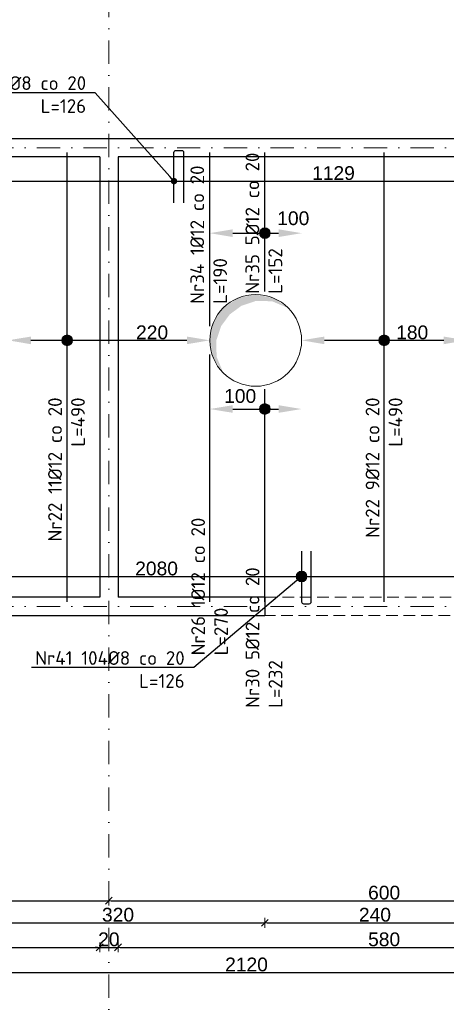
# Model space of a CAD drawing. Header units: millimetres. Extents: x -81893328 to 44149, y -26843406 to 95443303.
# Tile 32 of 100: x 28494 to 28959, y -5008 to -3935. Entities that reach past the tile are written whole.
import ezdxf
from ezdxf import colors
from ezdxf.entities.mleader import LeaderData, LeaderLine
from ezdxf.math import Vec2, Vec3

# ---------------------------------------------------------------- set-up
doc = ezdxf.new("R2010")
doc.units = ezdxf.units.MM
doc.linetypes.add('DASHDOTX2', pattern=[50.8, 25.4, -12.7, 0, -12.7])
doc.linetypes.add('DASHED', pattern=[19.05, 12.7, -6.35])
for name, color, linetype, lineweight in [('aRMZ - opisy', 7, 'Continuous', 5), ('aRMZ - osie', 2, 'DASHDOTX2', 5), ('aRMZ - wymiarowanie', 4, 'Continuous', 13), ('gruba', 92, 'Continuous', 30), ('kRMZ - nadproża monolityczne', 1, 'DASHED', 5), ('kRMZ - otwory', 251, 'Continuous', 5), ('kRMZ - ściany nośne', 5, 'Continuous', 30)]:
    doc.layers.add(name, color=color, linetype=linetype, lineweight=lineweight)
doc.styles.add('1-100 2', font='arial.ttf', dxfattribs={"height": 15})
doc.styles.add('1-100 RM', font='isocpeur.ttf', dxfattribs={"height": 20})
doc.dimstyles.new('1-100', dxfattribs={"dimtxt": 15, "dimasz": 2.5, "dimexe": 1.25, "dimexo": 0.625, "dimgap": 1, "dimtad": 1, "dimdec": 0, "dimtxsty": '1-100 2', "dimblk": 'ZNACZKI', "dimcen": 2, "dimdle": 5, "dimse1": 1, "dimse2": 1, "dimclrd": 7, "dimclrt": 7, "dimadec": 0, "dimazin": 0, "dimtfac": 1, "dimtdec": 0, "dimtix": 1, "dimtmove": 1, "dimatfit": 3, "dimldrblk": 'ZNACZKI', "dimfxl": 1, "dimarcsym": 0})
doc.dimstyles.new('wymiarowanie prętów 1-100', dxfattribs={"dimtxt": 15, "dimasz": 25, "dimexe": 1.25, "dimexo": 0.625, "dimgap": 1, "dimtad": 1, "dimdec": 0, "dimtxsty": '1-100 2', "dimcen": 2, "dimdle": 5, "dimse1": 1, "dimse2": 1, "dimclrd": 7, "dimclrt": 7, "dimadec": 0, "dimazin": 0, "dimtfac": 1, "dimtdec": 0, "dimtix": 1, "dimtmove": 1, "dimatfit": 3, "dimldrblk": 'ZNACZKI', "dimfxl": 1, "dimarcsym": 0})

# ---------------------------------------------------------------- blocks, each defined once
blk = doc.blocks.new('ZNACZKI')
for p, q in [((0, 2.131), (0, -2.131)), ((1.507, 1.507), (-1.507, -1.507)), ((-2.131, 0), (2.131, 0))]:
    blk.add_line(p, q)
blk = doc.blocks.new('*D919')
at = {"layer": 'aRMZ - wymiarowanie', "color": 7, "lineweight": -2, "ltscale": 2, "transparency": 16777216}
blk.add_line((27693.9, -3767.4), (28588.9, -3767.4), dxfattribs=at)
at = {"layer": 'Defpoints', "color": 0, "ltscale": 2, "transparency": 16777216}
for p in [(28591.4, -3767.4), (27691.4, -4049.2), (28591.4, -4049.2)]:
    blk.add_point(p, dxfattribs=at)
at = {"layer": 'aRMZ - wymiarowanie', "color": 7, "lineweight": -2, "ltscale": 2, "transparency": 16777216, "xscale": 2.5, "yscale": 2.5, "zscale": 2.5, "rotation": 180}
blk.add_blockref('ZNACZKI', (27691.4, -3767.4), dxfattribs=at)
at = {"layer": 'aRMZ - wymiarowanie', "color": 7, "lineweight": -2, "ltscale": 2, "transparency": 16777216, "xscale": 2.5, "yscale": 2.5, "zscale": 2.5}
blk.add_blockref('ZNACZKI', (28591.4, -3767.4), dxfattribs=at)
at = {"layer": 'aRMZ - wymiarowanie', "color": 7, "ltscale": 2, "transparency": 16777216, "insert": (28141.4, -3758.7), "char_height": 15, "attachment_point": 5, "style": '1-100 2'}
blk.add_mtext('900', dxfattribs=at)
blk = doc.blocks.new('*D887')
at = {"layer": 'aRMZ - wymiarowanie', "color": 7, "lineweight": -2, "ltscale": 2, "transparency": 16777216}
blk.add_line((28593.9, -3767.4), (29188.9, -3767.4), dxfattribs=at)
at = {"layer": 'Defpoints', "color": 0, "ltscale": 2, "transparency": 16777216}
for p in [(29191.4, -3767.4), (28591.4, -4049.2), (29191.4, -4049.2)]:
    blk.add_point(p, dxfattribs=at)
at = {"layer": 'aRMZ - wymiarowanie', "color": 7, "lineweight": -2, "ltscale": 2, "transparency": 16777216, "xscale": 2.5, "yscale": 2.5, "zscale": 2.5, "rotation": 180}
blk.add_blockref('ZNACZKI', (28591.4, -3767.4), dxfattribs=at)
at = {"layer": 'aRMZ - wymiarowanie', "color": 7, "lineweight": -2, "ltscale": 2, "transparency": 16777216, "xscale": 2.5, "yscale": 2.5, "zscale": 2.5}
blk.add_blockref('ZNACZKI', (29191.4, -3767.4), dxfattribs=at)
at = {"layer": 'aRMZ - wymiarowanie', "color": 7, "ltscale": 2, "transparency": 16777216, "insert": (28891.4, -3758.7), "char_height": 15, "attachment_point": 5, "style": '1-100 2'}
blk.add_mtext('600', dxfattribs=at)
blk = doc.blocks.new('*D923')
at = {"layer": 'aRMZ - wymiarowanie', "color": 7, "lineweight": -2, "ltscale": 2, "transparency": 16777216}
blk.add_line((27693.9, -4895), (28588.9, -4895), dxfattribs=at)
at = {"layer": 'Defpoints', "color": 0, "ltscale": 2, "transparency": 16777216}
for p in [(27691.4, -4599.2), (28591.4, -4599.2), (28591.4, -4895)]:
    blk.add_point(p, dxfattribs=at)
at = {"layer": 'aRMZ - wymiarowanie', "color": 7, "lineweight": -2, "ltscale": 2, "transparency": 16777216, "xscale": 2.5, "yscale": 2.5, "zscale": 2.5, "rotation": 180}
blk.add_blockref('ZNACZKI', (27691.4, -4895), dxfattribs=at)
at = {"layer": 'aRMZ - wymiarowanie', "color": 7, "lineweight": -2, "ltscale": 2, "transparency": 16777216, "xscale": 2.5, "yscale": 2.5, "zscale": 2.5}
blk.add_blockref('ZNACZKI', (28591.4, -4895), dxfattribs=at)
at = {"layer": 'aRMZ - wymiarowanie', "color": 7, "ltscale": 2, "transparency": 16777216, "insert": (28141.4, -4886.3), "char_height": 15, "attachment_point": 5, "style": '1-100 2'}
blk.add_mtext('900', dxfattribs=at)
blk = doc.blocks.new('*D891')
at = {"layer": 'aRMZ - wymiarowanie', "color": 7, "lineweight": -2, "ltscale": 2, "transparency": 16777216}
blk.add_line((28593.9, -4895), (29188.9, -4895), dxfattribs=at)
at = {"layer": 'Defpoints', "color": 0, "ltscale": 2, "transparency": 16777216}
for p in [(28591.4, -4599.2), (29191.4, -4599.2), (29191.4, -4895)]:
    blk.add_point(p, dxfattribs=at)
at = {"layer": 'aRMZ - wymiarowanie', "color": 7, "lineweight": -2, "ltscale": 2, "transparency": 16777216, "xscale": 2.5, "yscale": 2.5, "zscale": 2.5, "rotation": 180}
blk.add_blockref('ZNACZKI', (28591.4, -4895), dxfattribs=at)
at = {"layer": 'aRMZ - wymiarowanie', "color": 7, "lineweight": -2, "ltscale": 2, "transparency": 16777216, "xscale": 2.5, "yscale": 2.5, "zscale": 2.5}
blk.add_blockref('ZNACZKI', (29191.4, -4895), dxfattribs=at)
at = {"layer": 'aRMZ - wymiarowanie', "color": 7, "ltscale": 2, "transparency": 16777216, "insert": (28891.4, -4886.3), "char_height": 15, "attachment_point": 5, "style": '1-100 2'}
blk.add_mtext('600', dxfattribs=at)
blk = doc.blocks.new('*D900')
at = {"layer": 'aRMZ - wymiarowanie', "color": 7, "lineweight": -2, "ltscale": 2, "transparency": 16777216}
blk.add_line((27703.9, -4945.9), (28578.9, -4945.9), dxfattribs=at)
at = {"layer": 'Defpoints', "color": 0, "ltscale": 2, "transparency": 16777216}
for p in [(27701.4, -4564.2), (28581.4, -4564.2), (28581.4, -4945.9)]:
    blk.add_point(p, dxfattribs=at)
at = {"layer": 'aRMZ - wymiarowanie', "color": 7, "lineweight": -2, "ltscale": 2, "transparency": 16777216, "xscale": 2.5, "yscale": 2.5, "zscale": 2.5, "rotation": 180}
blk.add_blockref('ZNACZKI', (27701.4, -4945.9), dxfattribs=at)
at = {"layer": 'aRMZ - wymiarowanie', "color": 7, "lineweight": -2, "ltscale": 2, "transparency": 16777216, "xscale": 2.5, "yscale": 2.5, "zscale": 2.5}
blk.add_blockref('ZNACZKI', (28581.4, -4945.9), dxfattribs=at)
at = {"layer": 'aRMZ - wymiarowanie', "color": 7, "ltscale": 2, "transparency": 16777216, "insert": (28141.4, -4937.2), "char_height": 15, "attachment_point": 5, "style": '1-100 2'}
blk.add_mtext('880', dxfattribs=at)
blk = doc.blocks.new('*D901')
at = {"layer": 'aRMZ - wymiarowanie', "color": 7, "lineweight": -2, "ltscale": 2, "transparency": 16777216}
for p, q in [((28578.9, -4945.9), (28576.4, -4945.9)), ((28581.4, -4945.9), (28601.4, -4945.9)), ((28603.9, -4945.9), (28606.4, -4945.9))]:
    blk.add_line(p, q, dxfattribs=at)
at = {"layer": 'Defpoints', "color": 0, "ltscale": 2, "transparency": 16777216}
for p in [(28581.4, -4564.2), (28601.4, -4564.2), (28601.4, -4945.9)]:
    blk.add_point(p, dxfattribs=at)
at = {"layer": 'aRMZ - wymiarowanie', "color": 7, "lineweight": -2, "ltscale": 2, "transparency": 16777216, "xscale": 2.5, "yscale": 2.5, "zscale": 2.5}
blk.add_blockref('ZNACZKI', (28581.4, -4945.9), dxfattribs=at)
at = {"layer": 'aRMZ - wymiarowanie', "color": 7, "lineweight": -2, "ltscale": 2, "transparency": 16777216, "xscale": 2.5, "yscale": 2.5, "zscale": 2.5, "rotation": 180}
blk.add_blockref('ZNACZKI', (28601.4, -4945.9), dxfattribs=at)
at = {"layer": 'aRMZ - wymiarowanie', "color": 7, "ltscale": 2, "transparency": 16777216, "insert": (28591.4, -4937.2), "char_height": 15, "attachment_point": 5, "style": '1-100 2'}
blk.add_mtext('20', dxfattribs=at)
blk = doc.blocks.new('*D902')
at = {"layer": 'aRMZ - wymiarowanie', "color": 7, "lineweight": -2, "ltscale": 2, "transparency": 16777216}
blk.add_line((28603.9, -4945.9), (29178.9, -4945.9), dxfattribs=at)
at = {"layer": 'Defpoints', "color": 0, "ltscale": 2, "transparency": 16777216}
for p in [(28601.4, -4564.2), (29181.4, -4564.2), (29181.4, -4945.9)]:
    blk.add_point(p, dxfattribs=at)
at = {"layer": 'aRMZ - wymiarowanie', "color": 7, "lineweight": -2, "ltscale": 2, "transparency": 16777216, "xscale": 2.5, "yscale": 2.5, "zscale": 2.5, "rotation": 180}
blk.add_blockref('ZNACZKI', (28601.4, -4945.9), dxfattribs=at)
at = {"layer": 'aRMZ - wymiarowanie', "color": 7, "lineweight": -2, "ltscale": 2, "transparency": 16777216, "xscale": 2.5, "yscale": 2.5, "zscale": 2.5}
blk.add_blockref('ZNACZKI', (29181.4, -4945.9), dxfattribs=at)
at = {"layer": 'aRMZ - wymiarowanie', "color": 7, "ltscale": 2, "transparency": 16777216, "insert": (28891.4, -4937.2), "char_height": 15, "attachment_point": 5, "style": '1-100 2'}
blk.add_mtext('580', dxfattribs=at)
blk = doc.blocks.new('*D906')
at = {"layer": 'aRMZ - wymiarowanie', "color": 7, "lineweight": -2, "ltscale": 2, "transparency": 16777216}
blk.add_line((27683.9, -4973.3), (29798.9, -4973.3), dxfattribs=at)
at = {"layer": 'Defpoints', "color": 0, "ltscale": 2, "transparency": 16777216}
for p in [(27681.4, -4584.2), (29801.4, -4584.2), (29801.4, -4973.3)]:
    blk.add_point(p, dxfattribs=at)
at = {"layer": 'aRMZ - wymiarowanie', "color": 7, "lineweight": -2, "ltscale": 2, "transparency": 16777216, "xscale": 2.5, "yscale": 2.5, "zscale": 2.5, "rotation": 180}
blk.add_blockref('ZNACZKI', (27681.4, -4973.3), dxfattribs=at)
at = {"layer": 'aRMZ - wymiarowanie', "color": 7, "lineweight": -2, "ltscale": 2, "transparency": 16777216, "xscale": 2.5, "yscale": 2.5, "zscale": 2.5}
blk.add_blockref('ZNACZKI', (29801.4, -4973.3), dxfattribs=at)
at = {"layer": 'aRMZ - wymiarowanie', "color": 7, "ltscale": 2, "transparency": 16777216, "insert": (28741.4, -4964.6), "char_height": 15, "attachment_point": 5, "style": '1-100 2'}
blk.add_mtext('2120', dxfattribs=at)
blk = doc.blocks.new('*D912')
at = {"layer": 'aRMZ - wymiarowanie', "color": 7, "lineweight": -2, "ltscale": 2, "transparency": 16777216}
blk.add_line((27703.9, -3742.4), (28578.9, -3742.4), dxfattribs=at)
at = {"layer": 'Defpoints', "color": 0, "ltscale": 2, "transparency": 16777216}
for p in [(28581.4, -3742.4), (27701.4, -4084.2), (28581.4, -4084.2)]:
    blk.add_point(p, dxfattribs=at)
at = {"layer": 'aRMZ - wymiarowanie', "color": 7, "lineweight": -2, "ltscale": 2, "transparency": 16777216, "xscale": 2.5, "yscale": 2.5, "zscale": 2.5, "rotation": 180}
blk.add_blockref('ZNACZKI', (27701.4, -3742.4), dxfattribs=at)
at = {"layer": 'aRMZ - wymiarowanie', "color": 7, "lineweight": -2, "ltscale": 2, "transparency": 16777216, "xscale": 2.5, "yscale": 2.5, "zscale": 2.5}
blk.add_blockref('ZNACZKI', (28581.4, -3742.4), dxfattribs=at)
at = {"layer": 'aRMZ - wymiarowanie', "color": 7, "ltscale": 2, "transparency": 16777216, "insert": (28141.4, -3733.8), "char_height": 15, "attachment_point": 5, "style": '1-100 2'}
blk.add_mtext('880', dxfattribs=at)
blk = doc.blocks.new('*D913')
at = {"layer": 'aRMZ - wymiarowanie', "color": 7, "lineweight": -2, "ltscale": 2, "transparency": 16777216}
for p, q in [((28578.9, -3742.4), (28576.4, -3742.4)), ((28581.4, -3742.4), (28601.4, -3742.4)), ((28603.9, -3742.4), (28606.4, -3742.4))]:
    blk.add_line(p, q, dxfattribs=at)
at = {"layer": 'Defpoints', "color": 0, "ltscale": 2, "transparency": 16777216}
for p in [(28601.4, -3742.4), (28581.4, -4084.2), (28601.4, -4084.2)]:
    blk.add_point(p, dxfattribs=at)
at = {"layer": 'aRMZ - wymiarowanie', "color": 7, "lineweight": -2, "ltscale": 2, "transparency": 16777216, "xscale": 2.5, "yscale": 2.5, "zscale": 2.5}
blk.add_blockref('ZNACZKI', (28581.4, -3742.4), dxfattribs=at)
at = {"layer": 'aRMZ - wymiarowanie', "color": 7, "lineweight": -2, "ltscale": 2, "transparency": 16777216, "xscale": 2.5, "yscale": 2.5, "zscale": 2.5, "rotation": 180}
blk.add_blockref('ZNACZKI', (28601.4, -3742.4), dxfattribs=at)
at = {"layer": 'aRMZ - wymiarowanie', "color": 7, "ltscale": 2, "transparency": 16777216, "insert": (28591.4, -3733.8), "char_height": 15, "attachment_point": 5, "style": '1-100 2'}
blk.add_mtext('20', dxfattribs=at)
blk = doc.blocks.new('*D914')
at = {"layer": 'aRMZ - wymiarowanie', "color": 7, "lineweight": -2, "ltscale": 2, "transparency": 16777216}
blk.add_line((28603.9, -3742.4), (29178.9, -3742.4), dxfattribs=at)
at = {"layer": 'Defpoints', "color": 0, "ltscale": 2, "transparency": 16777216}
for p in [(29181.4, -3742.4), (28601.4, -4084.2), (29181.4, -4084.2)]:
    blk.add_point(p, dxfattribs=at)
at = {"layer": 'aRMZ - wymiarowanie', "color": 7, "lineweight": -2, "ltscale": 2, "transparency": 16777216, "xscale": 2.5, "yscale": 2.5, "zscale": 2.5, "rotation": 180}
blk.add_blockref('ZNACZKI', (28601.4, -3742.4), dxfattribs=at)
at = {"layer": 'aRMZ - wymiarowanie', "color": 7, "lineweight": -2, "ltscale": 2, "transparency": 16777216, "xscale": 2.5, "yscale": 2.5, "zscale": 2.5}
blk.add_blockref('ZNACZKI', (29181.4, -3742.4), dxfattribs=at)
at = {"layer": 'aRMZ - wymiarowanie', "color": 7, "ltscale": 2, "transparency": 16777216, "insert": (28891.4, -3733.8), "char_height": 15, "attachment_point": 5, "style": '1-100 2'}
blk.add_mtext('580', dxfattribs=at)
blk = doc.blocks.new('*D918')
at = {"layer": 'aRMZ - wymiarowanie', "color": 7, "lineweight": -2, "ltscale": 2, "transparency": 16777216}
blk.add_line((27683.9, -3714.8), (29798.9, -3714.8), dxfattribs=at)
at = {"layer": 'Defpoints', "color": 0, "ltscale": 2, "transparency": 16777216}
for p in [(29801.4, -3714.8), (27681.4, -4064.2), (29801.4, -4064.2)]:
    blk.add_point(p, dxfattribs=at)
at = {"layer": 'aRMZ - wymiarowanie', "color": 7, "lineweight": -2, "ltscale": 2, "transparency": 16777216, "xscale": 2.5, "yscale": 2.5, "zscale": 2.5, "rotation": 180}
blk.add_blockref('ZNACZKI', (27681.4, -3714.8), dxfattribs=at)
at = {"layer": 'aRMZ - wymiarowanie', "color": 7, "lineweight": -2, "ltscale": 2, "transparency": 16777216, "xscale": 2.5, "yscale": 2.5, "zscale": 2.5}
blk.add_blockref('ZNACZKI', (29801.4, -3714.8), dxfattribs=at)
at = {"layer": 'aRMZ - wymiarowanie', "color": 7, "ltscale": 2, "transparency": 16777216, "insert": (28741.4, -3706.2), "char_height": 15, "attachment_point": 5, "style": '1-100 2'}
blk.add_mtext('2120', dxfattribs=at)
blk = doc.blocks.new('*D928')
at = {"layer": 'aRMZ - wymiarowanie', "color": 7, "lineweight": -2, "ltscale": 2, "transparency": 16777216}
blk.add_line((28443.9, -4919.1), (28758.9, -4919.1), dxfattribs=at)
at = {"layer": 'Defpoints', "color": 0, "ltscale": 2, "transparency": 16777216}
for p in [(28441.4, -4584.2), (28761.4, -4584.2), (28761.4, -4919.1)]:
    blk.add_point(p, dxfattribs=at)
at = {"layer": 'aRMZ - wymiarowanie', "color": 7, "lineweight": -2, "ltscale": 2, "transparency": 16777216, "xscale": 2.5, "yscale": 2.5, "zscale": 2.5, "rotation": 180}
blk.add_blockref('ZNACZKI', (28441.4, -4919.1), dxfattribs=at)
at = {"layer": 'aRMZ - wymiarowanie', "color": 7, "lineweight": -2, "ltscale": 2, "transparency": 16777216, "xscale": 2.5, "yscale": 2.5, "zscale": 2.5}
blk.add_blockref('ZNACZKI', (28761.4, -4919.1), dxfattribs=at)
at = {"layer": 'aRMZ - wymiarowanie', "color": 7, "ltscale": 2, "transparency": 16777216, "insert": (28601.4, -4910.4), "char_height": 15, "attachment_point": 5, "style": '1-100 2'}
blk.add_mtext('320', dxfattribs=at)
blk = doc.blocks.new('*D929')
at = {"layer": 'aRMZ - wymiarowanie', "color": 7, "lineweight": -2, "ltscale": 2, "transparency": 16777216}
blk.add_line((28763.9, -4919.1), (28998.9, -4919.1), dxfattribs=at)
at = {"layer": 'Defpoints', "color": 0, "ltscale": 2, "transparency": 16777216}
for p in [(28761.4, -4584.2), (29001.4, -4584.2), (29001.4, -4919.1)]:
    blk.add_point(p, dxfattribs=at)
at = {"layer": 'aRMZ - wymiarowanie', "color": 7, "lineweight": -2, "ltscale": 2, "transparency": 16777216, "xscale": 2.5, "yscale": 2.5, "zscale": 2.5, "rotation": 180}
blk.add_blockref('ZNACZKI', (28761.4, -4919.1), dxfattribs=at)
at = {"layer": 'aRMZ - wymiarowanie', "color": 7, "lineweight": -2, "ltscale": 2, "transparency": 16777216, "xscale": 2.5, "yscale": 2.5, "zscale": 2.5}
blk.add_blockref('ZNACZKI', (29001.4, -4919.1), dxfattribs=at)
at = {"layer": 'aRMZ - wymiarowanie', "color": 7, "ltscale": 2, "transparency": 16777216, "insert": (28881.4, -4910.4), "char_height": 15, "attachment_point": 5, "style": '1-100 2'}
blk.add_mtext('240', dxfattribs=at)
blk = doc.blocks.new('*D974')
at = {"layer": 'aRMZ - wymiarowanie', "color": 7, "lineweight": -2, "ltscale": 2, "transparency": 16777216}
blk.add_line((28826.4, -4284.2), (28956.4, -4284.2), dxfattribs=at)
at = {"layer": 'aRMZ - wymiarowanie', "color": 7, "ltscale": 2, "transparency": 16777216}
for points in [[(28826.4, -4280.1), (28826.4, -4288.4), (28801.4, -4284.2)], [(28956.4, -4280.1), (28956.4, -4288.4), (28981.4, -4284.2)]]:
    blk.add_solid(points, dxfattribs=at)
at = {"layer": 'Defpoints', "color": 0, "ltscale": 2, "transparency": 16777216}
for p in [(28801.4, -4284.2), (28981.4, -4284.2), (28981.4, -4284.2)]:
    blk.add_point(p, dxfattribs=at)
at = {"layer": 'aRMZ - wymiarowanie', "color": 7, "ltscale": 2, "transparency": 16777216, "insert": (28922, -4275.6), "char_height": 15, "attachment_point": 5, "style": '1-100 2'}
blk.add_mtext('180', dxfattribs=at)
blk = doc.blocks.new('_Dot')
at = {"color": 0, "linetype": 'ByBlock', "lineweight": -2}
blk.add_line((-0.5, 0), (-1, 0), dxfattribs=at)
at = {"color": 0, "linetype": 'ByBlock', "const_width": 0.5}
blk.add_lwpolyline([(-0.25, 0, 1), (0.25, 0, 1)], format="xyb", close=True, dxfattribs=at)
blk = doc.blocks.new('*D978')
at = {"layer": 'aRMZ - wymiarowanie', "color": 7, "lineweight": -2, "ltscale": 2, "transparency": 16777216}
blk.add_line((27726.4, -4541.6), (29756.4, -4541.6), dxfattribs=at)
at = {"layer": 'aRMZ - wymiarowanie', "color": 7, "ltscale": 2, "transparency": 16777216}
for points in [[(27726.4, -4537.5), (27726.4, -4545.8), (27701.4, -4541.6)], [(29756.4, -4537.5), (29756.4, -4545.8), (29781.4, -4541.6)]]:
    blk.add_solid(points, dxfattribs=at)
at = {"layer": 'Defpoints', "color": 0, "ltscale": 2, "transparency": 16777216}
for p in [(29781.4, -4541.6), (27701.4, -4551.7), (29781.4, -4557.4)]:
    blk.add_point(p, dxfattribs=at)
at = {"layer": 'aRMZ - wymiarowanie', "color": 7, "ltscale": 2, "transparency": 16777216, "insert": (28643.4, -4533), "char_height": 15, "attachment_point": 5, "style": '1-100 2'}
blk.add_mtext('2080', dxfattribs=at)
blk = doc.blocks.new('*D979')
at = {"layer": 'aRMZ - wymiarowanie', "color": 7, "lineweight": -2, "ltscale": 2, "transparency": 16777216}
blk.add_line((28216.4, -4110.7), (29295.2, -4110.7), dxfattribs=at)
at = {"layer": 'aRMZ - wymiarowanie', "color": 7, "ltscale": 2, "transparency": 16777216}
for points in [[(28216.4, -4106.5), (28216.4, -4114.9), (28191.4, -4110.7)], [(29295.2, -4106.5), (29295.2, -4114.9), (29320.2, -4110.7)]]:
    blk.add_solid(points, dxfattribs=at)
at = {"layer": 'Defpoints', "color": 0, "ltscale": 2, "transparency": 16777216}
for p in [(29320.2, -4106.7), (29320.2, -4110.7), (28191.4, -4134.2)]:
    blk.add_point(p, dxfattribs=at)
at = {"layer": 'aRMZ - wymiarowanie', "color": 7, "ltscale": 2, "transparency": 16777216, "insert": (28836.2, -4102), "char_height": 15, "attachment_point": 5, "style": '1-100 2'}
blk.add_mtext('1129', dxfattribs=at)
blk = doc.blocks.new('*D982')
at = {"layer": 'aRMZ - wymiarowanie', "color": 7, "lineweight": -2, "ltscale": 2, "transparency": 16777216}
blk.add_line((28506.4, -4284.2), (28676.4, -4284.2), dxfattribs=at)
at = {"layer": 'aRMZ - wymiarowanie', "color": 7, "ltscale": 2, "transparency": 16777216}
for points in [[(28506.4, -4280.1), (28506.4, -4288.4), (28481.4, -4284.2)], [(28676.4, -4280.1), (28676.4, -4288.4), (28701.4, -4284.2)]]:
    blk.add_solid(points, dxfattribs=at)
at = {"layer": 'Defpoints', "color": 0, "ltscale": 2, "transparency": 16777216}
for p in [(28481.4, -4284.2), (28701.4, -4284.2), (28701.4, -4284.2)]:
    blk.add_point(p, dxfattribs=at)
at = {"layer": 'aRMZ - wymiarowanie', "color": 7, "ltscale": 2, "transparency": 16777216, "insert": (28638.5, -4275.6), "char_height": 15, "attachment_point": 5, "style": '1-100 2'}
blk.add_mtext('220', dxfattribs=at)
blk = doc.blocks.new('*D993')
at = {"layer": 'aRMZ - wymiarowanie', "color": 7, "lineweight": -2, "ltscale": 2, "transparency": 16777216}
blk.add_line((28726.4, -4359.1), (28776.4, -4359.1), dxfattribs=at)
at = {"layer": 'aRMZ - wymiarowanie', "color": 7, "ltscale": 2, "transparency": 16777216}
for points in [[(28726.4, -4354.9), (28726.4, -4363.2), (28701.4, -4359.1)], [(28776.4, -4354.9), (28776.4, -4363.2), (28801.4, -4359.1)]]:
    blk.add_solid(points, dxfattribs=at)
at = {"layer": 'Defpoints', "color": 0, "ltscale": 2, "transparency": 16777216}
for p in [(28701.4, -4211.6), (28801.4, -4213.5), (28801.4, -4359.1)]:
    blk.add_point(p, dxfattribs=at)
at = {"layer": 'aRMZ - wymiarowanie', "color": 7, "ltscale": 2, "transparency": 16777216, "insert": (28734.5, -4345), "char_height": 15, "attachment_point": 5, "style": '1-100 2'}
blk.add_mtext('100', dxfattribs=at)
blk = doc.blocks.new('*D1071')
at = {"layer": 'aRMZ - wymiarowanie', "color": 7, "lineweight": -2, "ltscale": 2, "transparency": 16777216}
blk.add_line((28726.4, -4167.4), (28776.4, -4167.4), dxfattribs=at)
at = {"layer": 'aRMZ - wymiarowanie', "color": 7, "ltscale": 2, "transparency": 16777216}
for points in [[(28726.4, -4163.2), (28726.4, -4171.6), (28701.4, -4167.4)], [(28776.4, -4163.2), (28776.4, -4171.6), (28801.4, -4167.4)]]:
    blk.add_solid(points, dxfattribs=at)
at = {"layer": 'Defpoints', "color": 0, "ltscale": 2, "transparency": 16777216}
for p in [(28801.4, -4167.4), (28701.4, -4284.2), (28801.4, -4284.2)]:
    blk.add_point(p, dxfattribs=at)
at = {"layer": 'aRMZ - wymiarowanie', "color": 7, "ltscale": 2, "transparency": 16777216, "insert": (28792.4, -4151.2), "char_height": 15, "attachment_point": 5, "style": '1-100 2'}
blk.add_mtext('100', dxfattribs=at)

msp = doc.modelspace()

# ---------------------------------------------------------------- hatches: boundary and pattern name
at = {"layer": 'aRMZ - opisy'}
h = msp.add_hatch(color=256, dxfattribs=at)
h.dxf.hatch_style = 1
edge = h.paths.add_edge_path()
edge.add_arc((28761.439, -4167.4038), 5.8621, 0, 360)
h = msp.add_hatch(color=256, dxfattribs=at)
h.dxf.hatch_style = 1
edge = h.paths.add_edge_path()
edge.add_arc((28545.9864, -4284.2425), 5.8621, 0, 360)
h = msp.add_hatch(color=256, dxfattribs=at)
h.dxf.hatch_style = 1
edge = h.paths.add_edge_path()
edge.add_arc((28891.439, -4284.2425), 5.8621, 0, 360)
h = msp.add_hatch(color=256, dxfattribs=at)
h.dxf.hatch_style = 1
edge = h.paths.add_edge_path()
edge.add_arc((28761.439, -4359.0569), 5.8621, 0, 360)
h = msp.add_hatch(color=256, dxfattribs=at)
h.dxf.hatch_style = 1
edge = h.paths.add_edge_path()
edge.add_arc((28801.4473, -4541.6425), 5.8621, 0, 360)
at = {"layer": 'kRMZ - otwory'}
msp.add_hatch(color=256, dxfattribs=at).paths.add_polyline_path([(28786.7943, -4248.8872), (28770.5731, -4238.0486), (28751.439, -4234.2425), (28732.3048, -4238.0486), (28716.0836, -4248.8872), (28705.245, -4265.1084), (28701.439, -4284.2425), (28705.245, -4303.3767), (28716.0836, -4319.5979), (28708.7805, -4301.9122), (28708.51, -4284.2425), (28713.7805, -4268.6439), (28723.1547, -4255.9583), (28735.8403, -4246.5841), (28751.439, -4241.3136), (28769.1087, -4241.5841)])
msp.add_hatch(color=256, dxfattribs=at).paths.add_polyline_path([(28786.7943, -4248.8872), (28770.5731, -4238.0486), (28751.439, -4234.2425), (28732.3048, -4238.0486), (28716.0836, -4248.8872), (28705.245, -4265.1084), (28701.439, -4284.2425), (28705.245, -4303.3767), (28716.0836, -4319.5979), (28708.7805, -4301.9122), (28708.51, -4284.2425), (28713.7805, -4268.6439), (28723.1547, -4255.9583), (28735.8403, -4246.5841), (28751.439, -4241.3136), (28769.1087, -4241.5841)])

# ---------------------------------------------------------------- linework, layer by layer
at = {"layer": 'aRMZ - opisy'}
for centre in [(28761.439, -4167.4038), (28545.9864, -4284.2425), (28891.439, -4284.2425), (28761.439, -4359.0569), (28801.4473, -4541.6425)]:
    msp.add_circle(centre, 5.8621, dxfattribs=at)
at = {"layer": 'aRMZ - osie'}
for p, q in [((28591.439, -3601.0521), (28591.439, -5143.9572)), ((27138.6771, -4074.2425), (30536.7437, -4074.2425)), ((27138.6771, -4574.2425), (30536.7437, -4574.2425))]:
    msp.add_line(p, q, dxfattribs=at)
at = {"layer": 'gruba', "extrusion": (0, 0, -1)}
for p, q in [((28664.4791, -4077.2425), (28670.7791, -4077.2425)), ((28662.3791, -4134.3425), (28662.3791, -4079.3425)), ((28672.8791, -4079.3425), (28672.8791, -4134.3425))]:
    msp.add_line(p, q, dxfattribs=at)
at = {"layer": 'gruba'}
for p, q in [((28545.9864, -4569.1425), (28545.9864, -4079.3425)), ((28701.439, -4268.828), (28701.439, -4079.3425)), ((28761.439, -4231.0827), (28761.439, -4079.3425)), ((28891.439, -4569.1425), (28891.439, -4079.3425)), ((28701.439, -4569.1425), (28701.439, -4299.6571)), ((28761.439, -4569.1425), (28761.439, -4337.4024)), ((28801.4473, -4514.1425), (28801.4473, -4569.1425)), ((28811.9473, -4569.1425), (28811.9473, -4514.1425)), ((28803.5473, -4571.2425), (28809.8473, -4571.2425))]:
    msp.add_line(p, q, dxfattribs=at)
at = {"layer": 'gruba', "extrusion": (0, 0, -1)}
for centre, major_axis, start_param, end_param in [((28664.4791, -4079.3425), (1.4849, 1.4849), 3.926990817, 5.497787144), ((28670.7791, -4079.3425), (-1.4849, 1.4849), 0.785398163, 2.35619449)]:
    msp.add_ellipse(centre, major_axis=major_axis, ratio=1, start_param=start_param, end_param=end_param, dxfattribs=at)
at = {"layer": 'gruba'}
for centre, major_axis, start_param, end_param in [((28803.5473, -4569.1425), (-1.4849, 1.4849), 0.785398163, 2.35619449), ((28809.8473, -4569.1425), (1.4849, 1.4849), 3.926990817, 5.497787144)]:
    msp.add_ellipse(centre, major_axis=major_axis, ratio=1, start_param=start_param, end_param=end_param, dxfattribs=at)
at = {"layer": 'kRMZ - nadproża monolityczne'}
for points in [[(28761.439, -4564.2425), (29001.439, -4564.2425)], [(29001.439, -4584.2425), (28761.439, -4584.2425)]]:
    msp.add_lwpolyline(points, dxfattribs=at)
at = {"layer": 'kRMZ - otwory'}
msp.add_circle((28751.439, -4284.2425), 50, dxfattribs=at)
msp.add_circle((28751.439, -4284.2425), 50, dxfattribs=at)
at = {"layer": 'kRMZ - ściany nośne'}
for p, q in [((27681.439, -4064.2425), (29801.439, -4064.2425)), ((28581.439, -4084.2425), (27701.439, -4084.2425)), ((28581.439, -4084.2425), (28581.439, -4564.2425)), ((29181.439, -4084.2425), (28601.439, -4084.2425)), ((28601.439, -4084.2425), (28601.439, -4564.2425)), ((28581.439, -4564.2425), (28441.439, -4564.2425)), ((28761.439, -4564.2425), (28601.439, -4564.2425)), ((28761.439, -4564.2425), (28761.439, -4584.2425)), ((28441.439, -4584.2425), (28761.439, -4584.2425))]:
    msp.add_line(p, q, dxfattribs=at)

# ---------------------------------------------------------------- texts
at = {"layer": 'aRMZ - opisy', "char_height": 15, "attachment_point": 3, "rotation": 90, "style": '1-100 RM'}
for s, insert, width in [('\\pxql;Nr35 5%%C12 co 20\\PL=152', (28740.2993, -3980.6816), 252.810165), ('\\pxql;Nr34 1%%C12 co 20\\PL=190', (28680.2339, -4001.2372), 243.220831)]:
    msp.add_mtext(s, dxfattribs=dict(at, insert=insert, width=width))
for s, insert in [('\\pxqr;Nr22 11%%C12 co 20\\PL=490', (28525.2128, -4346.4896)), ('\\pxqr;Nr22 9%%C12 co 20\\PL=490', (28871.2956, -4346.4896)), ('\\pxql;Nr26 1%%C12 co 20\\PL=270', (28681.1654, -4477.5204)), ('\\pxql;Nr30 5%%C12 co 20\\PL=232', (28740.5062, -4531.6324))]:
    msp.add_mtext(s, dxfattribs=dict(at, insert=insert))

# ---------------------------------------------------------------- dimensions: what is measured, and where the dimension line sits
at = {"layer": 'aRMZ - wymiarowanie', "color": 1, "ltscale": 2}
for base, p1, p2, picture, middle in [((29801.439, -3714.8139), (27681.439, -4064.2425), (29801.439, -4064.2425), '*D918', (28741.439, -3706.1553)), ((28581.439, -3742.4215), (27701.439, -4084.2425), (28581.439, -4084.2425), '*D912', (28141.439, -3733.7629)), ((28601.439, -3742.4215), (28581.439, -4084.2425), (28601.439, -4084.2425), '*D913', (28591.439, -3733.7629)), ((29181.439, -3742.4215), (28601.439, -4084.2425), (29181.439, -4084.2425), '*D914', (28891.439, -3733.7629)), ((28591.439, -3767.3695), (27691.439, -4049.2425), (28591.439, -4049.2425), '*D919', (28141.439, -3758.7109)), ((29191.439, -3767.3695), (28591.439, -4049.2425), (29191.439, -4049.2425), '*D887', (28891.439, -3758.7109)), ((28581.439, -4945.8723), (27701.439, -4564.2425), (28581.439, -4564.2425), '*D900', (28141.439, -4937.2137)), ((28601.439, -4945.8723), (28581.439, -4564.2425), (28601.439, -4564.2425), '*D901', (28591.439, -4937.2137)), ((29181.439, -4945.8723), (28601.439, -4564.2425), (29181.439, -4564.2425), '*D902', (28891.439, -4937.2137)), ((29801.439, -4973.2869), (27681.439, -4584.2425), (29801.439, -4584.2425), '*D906', (28741.439, -4964.6283)), ((28761.439, -4919.0945), (28441.439, -4584.2425), (28761.439, -4584.2425), '*D928', (28601.439, -4910.4307)), ((29001.439, -4919.0945), (28761.439, -4584.2425), (29001.439, -4584.2425), '*D929', (28881.439, -4910.4359)), ((28591.439, -4894.9994), (27691.439, -4599.2425), (28591.439, -4599.2425), '*D923', (28141.439, -4886.3408)), ((29191.439, -4894.9994), (28591.439, -4599.2425), (29191.439, -4599.2425), '*D891', (28891.439, -4886.3408))]:
    dim = msp.add_linear_dim(base=base, p1=p1, p2=p2, dimstyle='1-100', dxfattribs=at)
    dim.commit()
    dim.dimension.update_dxf_attribs({"geometry": picture, "text_midpoint": middle})
at = {"layer": 'aRMZ - wymiarowanie', "ltscale": 2}
for base, p1, p2, picture, middle in [((29320.189, -4110.6869), (28191.439, -4134.2425), (29320.189, -4106.7488), '*D979', (28836.2169, -4110.6869)), ((28801.439, -4167.4038), (28701.439, -4284.2425), (28801.439, -4284.2425), '*D1071', (28792.3709, -4159.811)), ((28801.439, -4359.0569), (28701.439, -4211.649), (28801.439, -4213.5391), '*D993', (28734.5005, -4353.646)), ((28701.439, -4284.2425), (28481.439, -4284.2425), (28701.439, -4284.2425), '*D982', (28638.4767, -4284.2425)), ((28981.439, -4284.2425), (28801.439, -4284.2425), (28981.439, -4284.2425), '*D974', (28921.9712, -4284.2425)), ((29781.439, -4541.6425), (27701.439, -4551.7273), (29781.439, -4557.4226), '*D978', (28643.3616, -4541.6425))]:
    dim = msp.add_linear_dim(base=base, p1=p1, p2=p2, dimstyle='wymiarowanie prętów 1-100', dxfattribs=at)
    dim.commit()
    dim.dimension.update_dxf_attribs({"geometry": picture, "text_midpoint": middle, "dimtype": 160})

# ---------------------------------------------------------------- leaders
at = {"layer": 'aRMZ - opisy'}
ml = msp.add_multileader_mtext('Standard', dxfattribs=at)
ml.set_content('Nr41 56%%C8 co 20\\PL=126', color=256, style='1-100 RM')
ml.set_leader_properties()
ml.set_arrow_properties(name='DOT')
ml.build(insert=Vec2(0, 0))
ml.multileader.update_dxf_attribs({"text_left_attachment_type": 6, "text_right_attachment_type": 6, "arrow_head_size": 7})
ctx = ml.context
ctx.base_point, ctx.char_height, ctx.arrow_head_size, ctx.plane_origin = Vec3(28414.6382, -4014.3129), 15, 7, Vec3(29025.4762, -4113.3166)
ctx.left_attachment, ctx.right_attachment, ctx.text_align_type = 6, 6, 2
notes = []
notes.append((ctx, [(1, (1, 1, 0), (28576.6382, -4014.3129), (-1, 0), 8, [(0, [(28662.3791, -4110.6869)], 0, [])])]))
ctx.mtext.insert, ctx.mtext.alignment, ctx.mtext.flow_direction = Vec3(28566.6382, -3996.3129), 3, 5
ml = msp.add_multileader_mtext('Standard', dxfattribs=at)
ml.set_content('Nr41 104%%C8 co 20\\PL=126', color=256, style='1-100 RM')
ml.set_leader_properties()
ml.set_arrow_properties(name='DOT')
ml.build(insert=Vec2(0, 0))
ml.multileader.update_dxf_attribs({"text_left_attachment_type": 6, "text_right_attachment_type": 6, "arrow_head_size": 7})
ctx = ml.context
ctx.base_point, ctx.char_height, ctx.arrow_head_size, ctx.plane_origin = Vec3(28513.0166, -4640.9803), 15, 7, Vec3(29121.7763, -4756.2664)
ctx.left_attachment, ctx.right_attachment, ctx.text_align_type = 6, 6, 2
notes.append((ctx, [(1, (1, 1, 0), (28684.0166, -4640.9803), (-1, 0), 8, [(0, [(28801.4473, -4541.6425)], 0, [])])]))
ctx.mtext.insert, ctx.mtext.alignment, ctx.mtext.flow_direction = Vec3(28674.0166, -4622.9803), 3, 5
for ctx, leaders in notes:
    for number, flags, end, landing, length, lines in leaders:
        leader = LeaderData()
        leader.index, (leader.has_last_leader_line, leader.has_dogleg_vector, leader.attachment_direction) = number, flags
        leader.last_leader_point, leader.dogleg_vector, leader.dogleg_length = Vec3(end), Vec3(landing), length
        for number, points, colour, breaks in lines:
            line = LeaderLine()
            line.index, line.vertices, line.color, line.breaks = number, Vec3.list(points), colors.encode_raw_color(colour), breaks
            leader.lines.append(line)
        ctx.leaders.append(leader)

doc.saveas('drawing.dxf')
